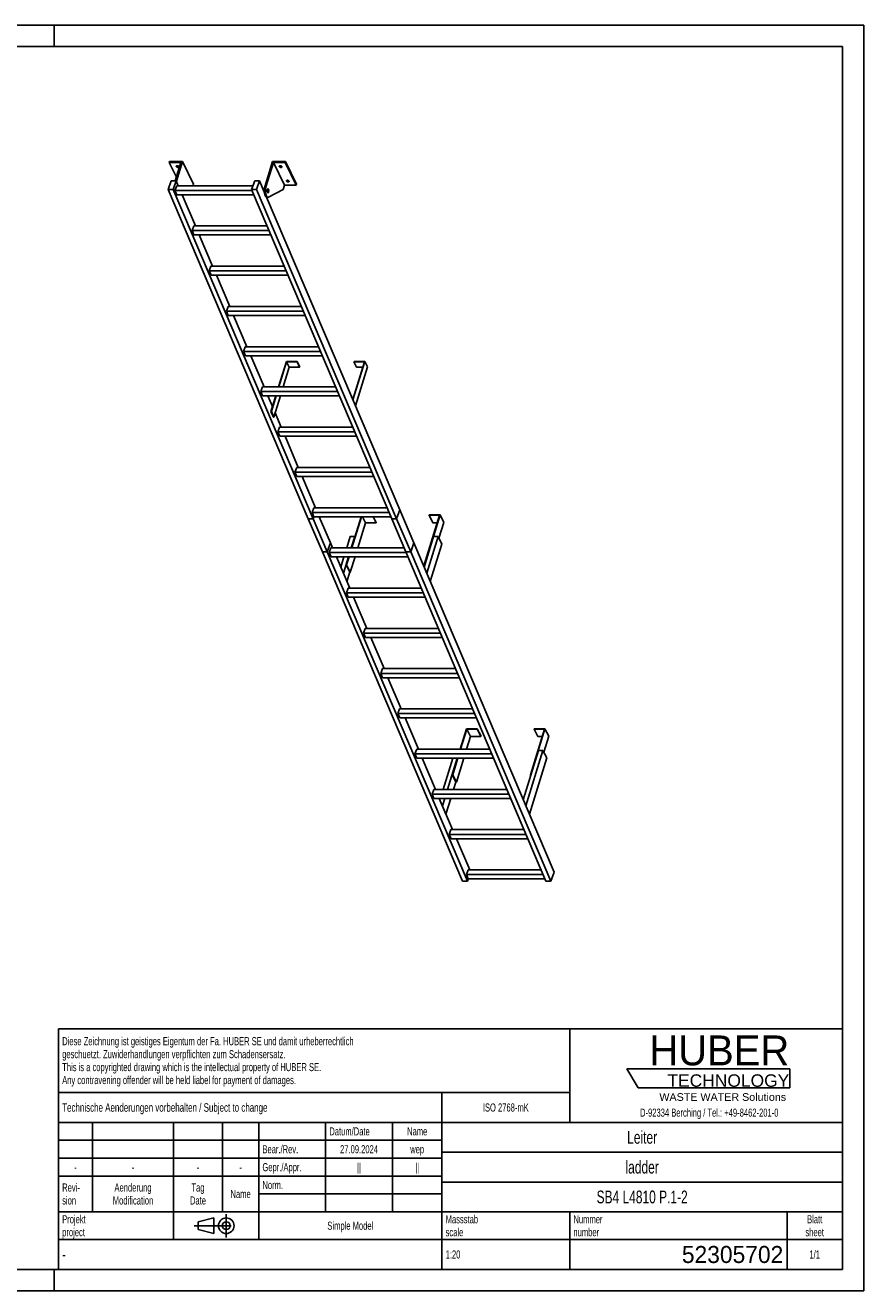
# Model space of a CAD drawing. Header units: millimetres. Extents: x 0 to 8400, y 0 to 5940.
# Tile 2 of 2: x 4464 to 8400, y 0 to 5940. Entities that reach past the tile are written whole.
import ezdxf

# ---------------------------------------------------------------- set-up
doc = ezdxf.new("R2010")
doc.units = ezdxf.units.MM
doc.header["$LTSCALE"] = 462
doc.linetypes.add('CENTER', pattern=[0.6, 0.375, -0.075, 0.075, -0.075])
doc.layers.get('0').update_dxf_attribs({"linetype": 'CONTINUOUS'})
for name, color, linetype in [('005_AXIS', 7, 'CONTINUOUS'), ('HUBER_Logo_BL1', 7, 'CONTINUOUS'), ('HUBER_Logo_BL2', 7, 'CONTINUOUS')]:
    doc.layers.add(name, color=color, linetype=linetype)
doc.styles.get("Standard").update_dxf_attribs({"font": 'txt', "width": 0.7})
doc.styles.add('TEXTSTYLE_2', font='txt')
doc.styles.add('TEXTSTYLE_3', font='arial.ttf')
doc.styles.add('TEXTSTYLE_5', font='txt', dxfattribs={"width": 0.8})
doc.styles.add('TEXTSTYLE_6', font='txt')

# ---------------------------------------------------------------- blocks, each defined once
blk = doc.blocks.new('HUBER_LOGO_BL1', base_point=(7675, 1007.5))
at = {"layer": 'HUBER_Logo_BL1', "color": 2, "linetype": 'Continuous', "attachment_point": 3, "line_spacing_factor": 0.78}
for s, insert, char_height, width, style in [('HUBER\\P\\fArial;\\H58.5;TECHNOLOGY ', (8050.7, 1198.2), 140.4, 775.343, 'TEXTSTYLE_2'), ('WASTE WATER Solutions', (8036, 927.2), 36, 594.067, 'TEXTSTYLE_3')]:
    blk.add_mtext(s, dxfattribs=dict(at, insert=insert, char_height=char_height, width=width, style=style))
at = {"layer": 'HUBER_Logo_BL1', "color": 2, "linetype": 'Continuous', "insert": (7675, 854.8), "char_height": 38, "width": 1621.786, "attachment_point": 2, "line_spacing_factor": 0.96}
blk.add_mtext('D-92334 Berching / Tel.: +49-8462-201-0', dxfattribs=at)
blk = doc.blocks.new('PROJEKTIONSMETHODE_1_BL3', base_point=(5360, 305))
at = {"color": 2, "linetype": 'CENTER'}
for p, q in [((5407.7, 360), (5407.7, 250)), ((5257.3, 305), (5462.7, 305))]:
    blk.add_line(p, q, dxfattribs=at)
at = {"color": 2, "linetype": 'Continuous'}
for p, q in [((5275.7, 323.3), (5349, 341.7)), ((5275.7, 286.7), (5275.7, 323.3)), ((5349, 268.3), (5349, 341.7)), ((5275.7, 286.7), (5349, 268.3))]:
    blk.add_line(p, q, dxfattribs=at)
for radius in [36.7, 18.3]:
    blk.add_circle((5407.7, 305), radius, dxfattribs=at)
blk = doc.blocks.new('*T17')
at = {"color": 3, "linetype": 'Continuous'}
for p, q in [((0, 0), (3680, 0)), ((0, 0), (0, -1130)), ((2400, 0), (2400, -440)), ((3680, 0), (3680, -1130)), ((0, -300), (2400, -300)), ((1800, -300), (1800, -1130)), ((0, -440), (3680, -440)), ((160, -440), (160, -860)), ((540, -440), (540, -990)), ((770, -440), (770, -860)), ((940, -440), (940, -990)), ((1254, -440), (1254, -860)), ((1568, -440), (1568, -860)), ((0, -524), (1800, -524)), ((1800, -580), (3680, -580)), ((0, -608), (1800, -608)), ((0, -692), (1800, -692)), ((1800, -720), (3680, -720)), ((940, -776), (1800, -776)), ((0, -860), (3680, -860)), ((2400, -860), (2400, -1130)), ((3420, -860), (3420, -1130)), ((0, -990), (3680, -990)), ((0, -1130), (3680, -1130))]:
    blk.add_line(p, q, dxfattribs=at)
at = {"color": 2, "linetype": 'Continuous', "line_spacing_factor": 0.96}
for s, insert, char_height, width, attachment_point in [('Diese Zeichnung ist geistiges Eigentum der Fa. HUBER SE und damit urheberrechtlich \\Pgeschuetzt. Zuwiderhandlungen verpflichten zum Schadensersatz.\\PThis is a copyrighted drawing which is the intellectual property of HUBER SE.\\PAny contravening offender will be held liabel for payment of damages.', (17.5, -39.8), 38, 4429.714, 1), ('Technische Aenderungen vorbehalten / Subject to change', (17.5, -350), 40, 3049.524, 1), ('ISO 2768-mK', (2100, -351), 38, 665.905, 2), ('Datum/Date', (1271.5, -463), 38, 584.476, 1), ('Name', (1684, -463), 38, 253.333, 2), ('Leiter', (2740, -480), 60, 480, 2), ('Bear./Rev.', (957.5, -547), 38, 544.667, 1), ('27.09.2024', (1411, -547), 38, 579.048, 2), ('wep', (1684, -547), 38, 199.048, 2), ('-', (80, -631), 38, 68.762, 2), ('-', (350, -631), 38, 68.762, 2), ('-', (655, -631), 38, 68.762, 2), ('-', (855, -631), 38, 68.762, 2), ('Gepr./Appr.', (957.5, -631), 38, 598.952, 1), ('||', (1411, -631), 38, 101.333, 2), ('||', (1684, -631), 38, 101.333, 2), ('ladder', (2740, -620), 60, 502.857, 2), ('Revi-\\Psion', (17.5, -726.6), 38, 276.857, 1), ('Aenderung\\PModification', (350, -726.6), 38, 606.19, 2), ('Tag\\PDate', (655, -726.6), 38, 235.238, 2), ('Name', (855, -757), 38, 253.333, 2), ('Norm. ', (957.5, -715), 38, 351.048, 1), ('SB4 L4810 P.1-2', (2740, -760), 60, 1334.286, 2), ('Projekt\\Pproject', (17.5, -875.6), 38, 367.333, 1), ('Massstab\\Pscale', (1817.5, -875.6), 38, 448.762, 1), ('Nummer\\Pnumber', (2417.5, -875.6), 38, 372.762, 1), ('Blatt\\Psheet', (3550, -875.6), 38, 275.048, 2), ('Simple Model', (1370, -906), 38, 656.857, 2), ('1:20', (1817.5, -1041), 38, 204.476, 1), ('1/1', (3550, -1041), 38, 159.238, 2)]:
    blk.add_mtext(s, dxfattribs=dict(at, insert=insert, char_height=char_height, width=width, attachment_point=attachment_point))
for s, insert, char_height, width, attachment_point, style in [('-', (17.5, -1035), 50, 36.667, 1, 'TEXTSTYLE_5'), ('52305702', (3402.5, -1020), 80, 1173.333, 3, 'TEXTSTYLE_6')]:
    blk.add_mtext(s, dxfattribs=dict(at, insert=insert, char_height=char_height, width=width, attachment_point=attachment_point, style=style))
blk = doc.blocks.new('HUBER_LOGO_BL2', base_point=(7670.4, 997))
at = {"layer": 'HUBER_Logo_BL2', "color": 5, "linetype": 'Continuous'}
for p, q in [((8052.9, 1042), (7287.9, 1042)), ((7287.9, 1042), (7341.9, 952)), ((8052.9, 1042), (8052.9, 952)), ((7341.9, 952), (8052.9, 952))]:
    blk.add_line(p, q, dxfattribs=at)

msp = doc.modelspace()

# ---------------------------------------------------------------- linework, layer by layer
at = {"color": 3, "linetype": 'Continuous'}
for p, q in [((8400, 5940), (0, 5940)), ((4600, 5940), (4600, 5840)), ((8400, 5940), (8400, 0)), ((4600, 0), (4600, 100)), ((8400, 0), (0, 0))]:
    msp.add_line(p, q, dxfattribs=at)
at = {"color": 5, "linetype": 'Continuous'}
for p, q in [((8300, 5840), (100, 5840)), ((8300, 100), (8300, 5840)), ((100, 100), (8300, 100))]:
    msp.add_line(p, q, dxfattribs=at)
at = {"color": 7, "linetype": 'Continuous'}
for p, q in [((5194.597, 5295.532), (5140.254, 5295.532)), ((5194.597, 5295.532), (5168.34, 5210.564)), ((5173.388, 5209.017), (5201.576, 5300.232)), ((5588.712, 5181.95), (5625.264, 5300.232)), ((5629.338, 5295.532), (5594.238, 5181.95)), ((5681.195, 5189.858), (5629.338, 5295.532)), ((5683.68, 5295.532), (5629.338, 5295.532)), ((5134.725, 5168.494), (5149.703, 5210.564)), ((5792.901, 3623.345), (5134.725, 5168.494)), ((5157.752, 5168.494), (5134.725, 5168.494)), ((5149.703, 5210.564), (5172.729, 5210.564)), ((5172.729, 5210.564), (5157.752, 5168.494)), ((5815.928, 3623.345), (5157.752, 5168.494)), ((5167.047, 5164.963), (5174.93, 5187.105)), ((5532.802, 5187.105), (5174.93, 5187.105)), ((5253.433, 5194.558), (5251.13, 5187.105)), ((5526.176, 5168.494), (5541.153, 5210.564)), ((6184.352, 3623.345), (5526.176, 5168.494)), ((5549.203, 5168.494), (5526.176, 5168.494)), ((5541.153, 5210.564), (5564.18, 5210.564)), ((5564.18, 5210.564), (5549.203, 5168.494)), ((6207.379, 3623.345), (5549.203, 5168.494)), ((5586.332, 5158.56), (5564.18, 5210.564)), ((5674.994, 5169.792), (5605.7, 5133.894)), ((5681.195, 5189.858), (5674.994, 5169.792)), ((5681.195, 5189.858), (5735.537, 5189.858)), ((5175.67, 5144.721), (5167.047, 5164.963)), ((5527.68, 5164.963), (5167.047, 5164.963)), ((5175.67, 5144.721), (5536.303, 5144.721)), ((6222.356, 3665.414), (5597.055, 5133.385)), ((5597.863, 5133.301), (5603.389, 5133.301)), ((5247.523, 4976.037), (5255.406, 4998.178)), ((5598.725, 4998.178), (5255.406, 4998.178)), ((5256.146, 4955.795), (5247.523, 4976.037)), ((5608.156, 4976.037), (5247.523, 4976.037)), ((5256.146, 4955.795), (5616.779, 4955.795)), ((5327.999, 4787.11), (5335.881, 4809.252)), ((5336.621, 4766.868), (5327.999, 4787.11)), ((5688.632, 4787.11), (5327.999, 4787.11)), ((5679.2, 4809.252), (5335.881, 4809.252)), ((5336.621, 4766.868), (5697.254, 4766.868)), ((5416.357, 4620.325), (5408.474, 4598.184)), ((5417.097, 4577.941), (5408.474, 4598.184)), ((5769.107, 4598.184), (5408.474, 4598.184)), ((5759.676, 4620.325), (5416.357, 4620.325)), ((5417.097, 4577.941), (5777.73, 4577.941)), ((5496.833, 4431.399), (5488.95, 4409.257)), ((5497.573, 4389.015), (5488.95, 4409.257)), ((5849.583, 4409.257), (5488.95, 4409.257)), ((5840.152, 4431.399), (5496.833, 4431.399)), ((5497.573, 4389.015), (5858.206, 4389.015)), ((5691.189, 4360.014), (5654.866, 4242.472)), ((5689.831, 4361.58), (5740.489, 4361.58)), ((5703.391, 4335.149), (5691.189, 4360.014)), ((5691.189, 4360.014), (5740.005, 4360.014)), ((5740.489, 4361.58), (5740.005, 4360.014)), ((5740.005, 4360.014), (5752.207, 4335.149)), ((5740.489, 4361.58), (5752.691, 4336.716)), ((5752.691, 4336.716), (5752.207, 4335.149)), ((6055.929, 4360.014), (6001.503, 4183.892)), ((6007.597, 4361.58), (6007.113, 4360.014)), ((6019.314, 4335.149), (6007.113, 4360.014)), ((6007.113, 4360.014), (6055.929, 4360.014)), ((6007.597, 4361.58), (6058.255, 4361.58)), ((5674.751, 4242.472), (5703.391, 4335.149)), ((5752.207, 4335.149), (5703.391, 4335.149)), ((6048.245, 4335.149), (6019.314, 4335.149)), ((5577.308, 4242.472), (5569.426, 4220.33)), ((5578.048, 4200.088), (5569.426, 4220.33)), ((5930.059, 4220.33), (5569.426, 4220.33)), ((5920.627, 4242.472), (5577.308, 4242.472)), ((5578.048, 4200.088), (5938.681, 4200.088)), ((5641.768, 4200.088), (5619.392, 4127.678)), ((5630.916, 4100.622), (5661.654, 4200.088)), ((5665.576, 4053.545), (5637.057, 4120.495)), ((5657.784, 4053.545), (5649.901, 4031.404)), ((6001.103, 4053.545), (5657.784, 4053.545)), ((5658.524, 4011.162), (5649.901, 4031.404)), ((6010.534, 4031.404), (5649.901, 4031.404)), ((5658.524, 4011.162), (6019.157, 4011.162)), ((5746.051, 3864.619), (5683.629, 4011.162)), ((5738.26, 3864.619), (5730.377, 3842.477)), ((6081.579, 3864.619), (5738.26, 3864.619)), ((5739, 3822.235), (5730.377, 3842.477)), ((6091.01, 3842.477), (5730.377, 3842.477)), ((5739, 3822.235), (6099.633, 3822.235)), ((5826.527, 3675.692), (5764.105, 3822.235)), ((5818.735, 3675.692), (5810.853, 3653.551)), ((5819.475, 3633.308), (5810.853, 3653.551)), ((6171.486, 3653.551), (5810.853, 3653.551)), ((5815.928, 3623.345), (5819.475, 3633.308)), ((5815.931, 3623.338), (5819.48, 3633.307)), ((6162.054, 3675.692), (5818.735, 3675.692)), ((5819.475, 3633.308), (6180.108, 3633.308)), ((5897.007, 3510.231), (5844.581, 3633.308)), ((6040.509, 3633.308), (5995.224, 3486.766)), ((5997.066, 3486.766), (6042.351, 3633.308)), ((6047.804, 3633.308), (6061.845, 3604.695)), ((6096.62, 3633.308), (6110.662, 3604.695)), ((6097.873, 3633.308), (6111.146, 3606.261)), ((6207.379, 3623.345), (6222.356, 3665.414)), ((6207.382, 3623.338), (6222.359, 3665.407)), ((6222.359, 3665.407), (6222.354, 3665.407)), ((6288.458, 3510.231), (6222.359, 3665.407)), ((6409.198, 3640.126), (6337.401, 3407.791)), ((6339.243, 3407.791), (6411.525, 3641.693)), ((6360.866, 3641.693), (6360.382, 3640.126)), ((6360.382, 3640.126), (6409.198, 3640.126)), ((6360.382, 3640.126), (6377.769, 3604.695)), ((6411.525, 3641.693), (6360.866, 3641.693)), ((6411.525, 3641.693), (6428.912, 3606.261)), ((5792.901, 3623.345), (5815.928, 3623.345)), ((5792.904, 3623.338), (5792.906, 3623.343)), ((5859.004, 3468.162), (5792.904, 3623.338)), ((5792.904, 3623.338), (5815.931, 3623.338)), ((5882.03, 3468.162), (5815.931, 3623.338)), ((6025.403, 3486.766), (6061.845, 3604.695)), ((6061.845, 3604.695), (6110.662, 3604.695)), ((6110.662, 3604.695), (6111.146, 3606.261)), ((6184.352, 3623.345), (6207.379, 3623.345)), ((6184.357, 3623.343), (6184.355, 3623.338)), ((6184.355, 3623.338), (6207.382, 3623.338)), ((6250.455, 3468.162), (6184.355, 3623.338)), ((6273.481, 3468.162), (6207.382, 3623.338)), ((6377.769, 3604.695), (6398.249, 3604.695)), ((6405.985, 3532.069), (6428.912, 3606.261)), ((5882.03, 3468.162), (5897.007, 3510.231)), ((5882.033, 3468.155), (5897.01, 3510.224)), ((5897.01, 3510.224), (5897.005, 3510.224)), ((5907.003, 3486.766), (5897.01, 3510.224)), ((6273.481, 3468.162), (6288.458, 3510.231)), ((6273.484, 3468.155), (6288.461, 3510.224)), ((6288.461, 3510.224), (6288.456, 3510.224)), ((6946.637, 1965.074), (6288.461, 3510.224)), ((6380.977, 3539.861), (6336.771, 3396.81)), ((6402.161, 3539.861), (6349.049, 3367.987)), ((6402.161, 3539.861), (6380.977, 3539.861)), ((6419.549, 3504.429), (6402.161, 3539.861)), ((5859.004, 3468.162), (5882.03, 3468.162)), ((5859.006, 3468.155), (5859.008, 3468.16)), ((5859.006, 3468.155), (5882.033, 3468.155)), ((6517.183, 1923.005), (5859.006, 3468.155)), ((6540.209, 1923.005), (5882.033, 3468.155)), ((5899.211, 3486.766), (5891.328, 3464.624)), ((6251.961, 3464.624), (5891.328, 3464.624)), ((5899.951, 3444.382), (5891.328, 3464.624)), ((6242.53, 3486.766), (5899.211, 3486.766)), ((6250.455, 3468.162), (6273.481, 3468.162)), ((6250.459, 3468.16), (6250.457, 3468.155)), ((6250.457, 3468.155), (6273.484, 3468.155)), ((6908.633, 1923.005), (6250.457, 3468.155)), ((6931.66, 1923.005), (6273.484, 3468.155)), ((6365.471, 3329.433), (6419.549, 3504.429)), ((5899.951, 3444.382), (6260.584, 3444.382)), ((5987.478, 3297.839), (5925.056, 3444.382)), ((5982.126, 3444.382), (5970.819, 3407.791)), ((5970.819, 3407.791), (5972.661, 3407.791)), ((5970.819, 3407.791), (5988.206, 3372.359)), ((5972.661, 3407.791), (5983.968, 3444.382)), ((5972.661, 3407.791), (5990.048, 3372.359)), ((5990.048, 3372.359), (6012.305, 3444.382)), ((6337.401, 3407.791), (6339.243, 3407.791)), ((6337.401, 3407.791), (6339.097, 3404.335)), ((6339.243, 3407.791), (6339.808, 3406.639)), ((5988.206, 3372.359), (5990.048, 3372.359)), ((5979.687, 3297.839), (5971.804, 3275.697)), ((6332.437, 3275.697), (5971.804, 3275.697)), ((5980.427, 3255.455), (5971.804, 3275.697)), ((6323.006, 3297.839), (5979.687, 3297.839)), ((5980.427, 3255.455), (6341.06, 3255.455)), ((6067.954, 3108.912), (6005.532, 3255.455)), ((6060.162, 3108.912), (6052.28, 3086.771)), ((6403.481, 3108.912), (6060.162, 3108.912)), ((6412.913, 3086.771), (6052.28, 3086.771)), ((6060.902, 3066.529), (6052.28, 3086.771)), ((6060.902, 3066.529), (6421.535, 3066.529)), ((6148.43, 2919.986), (6086.008, 3066.529)), ((6140.638, 2919.986), (6132.755, 2897.844)), ((6483.957, 2919.986), (6140.638, 2919.986)), ((6493.388, 2897.844), (6132.755, 2897.844)), ((6141.378, 2877.602), (6132.755, 2897.844)), ((6141.378, 2877.602), (6502.011, 2877.602)), ((6228.905, 2731.059), (6166.483, 2877.602)), ((6221.114, 2731.059), (6213.231, 2708.917)), ((6573.864, 2708.917), (6213.231, 2708.917)), ((6221.854, 2688.675), (6213.231, 2708.917)), ((6564.433, 2731.059), (6221.114, 2731.059)), ((6221.854, 2688.675), (6582.487, 2688.675)), ((6309.381, 2542.133), (6246.959, 2688.675)), ((6535.519, 2638.249), (6505.816, 2542.133)), ((6507.659, 2542.133), (6536.877, 2636.683)), ((6586.177, 2638.249), (6535.519, 2638.249)), ((6536.877, 2636.683), (6585.693, 2636.683)), ((6536.877, 2636.683), (6554.264, 2601.251)), ((6585.693, 2636.683), (6586.177, 2638.249)), ((6585.693, 2636.683), (6603.08, 2601.251)), ((6586.177, 2638.249), (6603.565, 2602.818)), ((6901.617, 2636.683), (6835.291, 2422.051)), ((6837.133, 2422.051), (6903.943, 2638.249)), ((6853.285, 2638.249), (6852.801, 2636.683)), ((6852.801, 2636.683), (6901.617, 2636.683)), ((6852.801, 2636.683), (6870.188, 2601.251)), ((6903.943, 2638.249), (6853.285, 2638.249)), ((6903.943, 2638.249), (6921.331, 2602.818)), ((6535.995, 2542.133), (6554.264, 2601.251)), ((6554.264, 2601.251), (6603.08, 2601.251)), ((6603.08, 2601.251), (6603.565, 2602.818)), ((6870.188, 2601.251), (6890.668, 2601.251)), ((6898.403, 2528.626), (6921.331, 2602.818)), ((6301.589, 2542.133), (6293.707, 2519.991)), ((6654.34, 2519.991), (6293.707, 2519.991)), ((6302.329, 2499.749), (6293.707, 2519.991)), ((6644.908, 2542.133), (6301.589, 2542.133)), ((6302.329, 2499.749), (6662.962, 2499.749)), ((6389.857, 2353.206), (6327.435, 2499.749)), ((6492.719, 2499.749), (6468.708, 2422.051)), ((6470.551, 2422.051), (6494.561, 2499.749)), ((6487.938, 2386.619), (6522.898, 2499.749)), ((6873.396, 2536.417), (6801.865, 2304.944)), ((6894.58, 2536.417), (6814.143, 2276.121)), ((6830.565, 2237.567), (6911.967, 2500.985)), ((6894.58, 2536.417), (6873.396, 2536.417)), ((6911.967, 2500.985), (6894.58, 2536.417)), ((6468.708, 2422.051), (6470.551, 2422.051)), ((6468.708, 2422.051), (6486.096, 2386.619)), ((6470.551, 2422.051), (6487.938, 2386.619)), ((6486.096, 2386.619), (6487.938, 2386.619)), ((6835.291, 2422.051), (6837.133, 2422.051)), ((6835.291, 2422.051), (6836.986, 2418.596)), ((6837.133, 2422.051), (6837.698, 2420.899)), ((6382.065, 2353.206), (6374.182, 2331.064)), ((6734.816, 2331.064), (6374.182, 2331.064)), ((6382.805, 2310.822), (6374.182, 2331.064)), ((6725.384, 2353.206), (6382.065, 2353.206)), ((6382.805, 2310.822), (6743.438, 2310.822)), ((6470.332, 2164.279), (6407.91, 2310.822)), ((6462.541, 2164.279), (6454.658, 2142.138)), ((6815.291, 2142.138), (6454.658, 2142.138)), ((6463.281, 2121.896), (6454.658, 2142.138)), ((6805.86, 2164.279), (6462.541, 2164.279)), ((6463.281, 2121.896), (6823.914, 2121.896)), ((6550.808, 1975.353), (6488.386, 2121.896)), ((6543.016, 1975.353), (6535.134, 1953.211)), ((6886.335, 1975.353), (6543.016, 1975.353)), ((6946.637, 1965.074), (6931.66, 1923.005)), ((6540.209, 1923.005), (6517.183, 1923.005)), ((6895.767, 1953.211), (6535.134, 1953.211)), ((6543.756, 1932.969), (6535.134, 1953.211)), ((6543.756, 1932.969), (6540.209, 1923.005)), ((6543.756, 1932.969), (6904.389, 1932.969)), ((6931.66, 1923.005), (6908.633, 1923.005))]:
    msp.add_line(p, q, dxfattribs=at)
at = {"color": 9, "linetype": 'Continuous'}
msp.add_line((5588.712, 5181.95), (5594.238, 5181.95), dxfattribs=at)
at = {"color": 7, "linetype": 'Continuous'}
for points, knots in [([(5588.712, 5181.95), (5587.982, 5179.589), (5586.867, 5174.499), (5586.101, 5166.541), (5586.192, 5158.333), (5587.136, 5150.504), (5588.623, 5144.532), (5590.236, 5140.449), (5591.539, 5137.961), (5592.968, 5135.954), (5594.506, 5134.463), (5596.142, 5133.523), (5597.31, 5133.301), (5597.863, 5133.301)], [0, 0, 0, 0, 0.13939916, 0.29280569, 0.45031518, 0.60153991, 0.73684016, 0.79611184, 0.84888332, 0.89492094, 0.93453063, 0.96882596, 1, 1, 1, 1]), ([(5594.238, 5181.95), (5593.509, 5179.589), (5592.394, 5174.499), (5591.627, 5166.541), (5591.719, 5158.333), (5592.662, 5150.504), (5594.15, 5144.532), (5595.762, 5140.449), (5597.066, 5137.961), (5598.494, 5135.954), (5600.032, 5134.463), (5601.669, 5133.523), (5602.837, 5133.301), (5603.389, 5133.301)], [0, 0, 0, 0, 0.13939916, 0.29280569, 0.45031518, 0.60153991, 0.73684016, 0.79611184, 0.84888332, 0.89492094, 0.93453063, 0.96882596, 1, 1, 1, 1]), ([(5603.389, 5133.301), (5603.583, 5133.301), (5604.383, 5133.352), (5605.162, 5133.615), (5605.7, 5133.894)], [0, 0, 0, 0, 0.24280271, 1, 1, 1, 1])]:
    msp.add_open_spline(points, degree=3, knots=knots, dxfattribs=at)
at = {"layer": '005_AXIS', "color": 7, "linetype": 'Continuous'}
for p, q in [((5141.707, 5300.232), (5140.254, 5295.532)), ((5140.254, 5295.532), (5173.599, 5227.583)), ((5201.576, 5300.232), (5141.707, 5300.232)), ((5253.433, 5194.558), (5201.576, 5300.232)), ((5685.133, 5300.232), (5625.264, 5300.232)), ((5685.133, 5300.232), (5683.68, 5295.532)), ((5735.537, 5189.858), (5683.68, 5295.532)), ((5736.99, 5194.558), (5685.133, 5300.232)), ((5182.722, 5187.105), (5172.729, 5210.564)), ((5586.556, 5170.801), (5581.117, 5170.801)), ((5603.389, 5170.801), (5601.286, 5170.801)), ((5736.99, 5194.558), (5735.537, 5189.858)), ((5263.197, 4998.178), (5200.775, 5144.721)), ((5603.389, 5155.801), (5601.286, 5155.801)), ((5343.673, 4809.252), (5281.251, 4955.795)), ((5424.149, 4620.325), (5361.727, 4766.868)), ((5504.624, 4431.399), (5442.202, 4577.941)), ((5585.1, 4242.472), (5522.678, 4389.015)), ((5689.831, 4361.58), (5653.024, 4242.472)), ((6058.255, 4361.58), (6002.571, 4181.386)), ((6014.096, 4154.331), (6070.457, 4336.716)), ((6070.457, 4336.716), (6058.255, 4361.58)), ((5624.465, 4150.057), (5603.154, 4200.088)), ((5639.926, 4200.088), (5617.55, 4127.678)), ((5617.55, 4127.678), (5629.074, 4100.622)), ((5617.55, 4127.678), (5619.392, 4127.678)), ((5619.392, 4127.678), (5630.916, 4100.622)), ((5629.074, 4100.622), (5630.916, 4100.622)), ((5989.526, 3539.861), (5973.118, 3486.766)), ((5989.526, 3539.861), (6010.71, 3539.861)), ((6010.71, 3539.861), (5994.303, 3486.766)), ((6011.276, 3538.709), (6010.71, 3539.861)), ((5960.021, 3444.382), (5945.32, 3396.81)), ((5981.205, 3444.382), (5957.598, 3367.987)), ((5974.02, 3329.433), (5987.641, 3373.51)), ((6470.613, 2499.749), (6425.328, 2353.206)), ((6491.798, 2499.749), (6446.513, 2353.206)), ((6474.849, 2353.206), (6485.531, 2387.771)), ((6412.231, 2310.822), (6410.414, 2304.944)), ((6433.415, 2310.822), (6422.692, 2276.121)), ((6439.114, 2237.567), (6461.752, 2310.822))]:
    msp.add_line(p, q, dxfattribs=at)
for points, knots in [([(5173.353, 5276.884), (5173.201, 5277.193), (5172.988, 5277.829), (5173.038, 5278.506), (5173.13, 5278.803)], [0, 0, 0, 0, 0.5259898, 1, 1, 1, 1]), ([(5173.13, 5278.803), (5173.254, 5279.204), (5173.81, 5279.996), (5175.187, 5280.696), (5176.943, 5280.987), (5178.933, 5280.861), (5180.962, 5280.333), (5182.828, 5279.457), (5184.343, 5278.322), (5185.087, 5277.372), (5185.327, 5276.884)], [0, 0, 0, 0, 0.08792798, 0.19150842, 0.31584215, 0.45699794, 0.60613596, 0.75253438, 0.88609216, 1, 1, 1, 1]), ([(5185.55, 5274.965), (5185.426, 5274.564), (5184.87, 5273.771), (5183.493, 5273.072), (5181.737, 5272.78), (5179.747, 5272.907), (5177.718, 5273.434), (5175.852, 5274.311), (5174.337, 5275.446), (5173.593, 5276.396), (5173.353, 5276.884)], [0, 0, 0, 0, 0.08792798, 0.19150842, 0.31584215, 0.45699794, 0.60613596, 0.75253438, 0.88609216, 1, 1, 1, 1]), ([(5184.722, 5277.792), (5183.955, 5277.575), (5182.231, 5277.448), (5179.662, 5277.929), (5177.269, 5278.982), (5175.917, 5280.06), (5175.407, 5280.672)], [0, 0, 0, 0, 0.23501097, 0.50003303, 0.76503684, 1, 1, 1, 1]), ([(5185.327, 5276.884), (5185.479, 5276.574), (5185.692, 5275.938), (5185.642, 5275.262), (5185.55, 5274.965)], [0, 0, 0, 0, 0.5259898, 1, 1, 1, 1]), ([(5656.91, 5276.884), (5656.758, 5277.193), (5656.545, 5277.829), (5656.595, 5278.506), (5656.687, 5278.803)], [0, 0, 0, 0, 0.5259898, 1, 1, 1, 1]), ([(5656.687, 5278.803), (5656.811, 5279.204), (5657.367, 5279.996), (5658.744, 5280.696), (5660.5, 5280.987), (5662.49, 5280.861), (5664.519, 5280.333), (5666.385, 5279.457), (5667.9, 5278.322), (5668.644, 5277.372), (5668.884, 5276.884)], [0, 0, 0, 0, 0.08792798, 0.19150842, 0.31584215, 0.45699794, 0.60613596, 0.75253438, 0.88609216, 1, 1, 1, 1]), ([(5669.107, 5274.965), (5668.983, 5274.564), (5668.427, 5273.771), (5667.05, 5273.072), (5665.294, 5272.78), (5663.304, 5272.907), (5661.275, 5273.434), (5659.409, 5274.311), (5657.894, 5275.446), (5657.15, 5276.396), (5656.91, 5276.884)], [0, 0, 0, 0, 0.08792798, 0.19150842, 0.31584215, 0.45699794, 0.60613596, 0.75253438, 0.88609216, 1, 1, 1, 1]), ([(5668.279, 5277.792), (5667.512, 5277.575), (5665.788, 5277.448), (5663.219, 5277.929), (5660.826, 5278.982), (5659.474, 5280.06), (5658.964, 5280.672)], [0, 0, 0, 0, 0.23501097, 0.50003303, 0.76503684, 1, 1, 1, 1]), ([(5668.884, 5276.884), (5669.036, 5276.574), (5669.249, 5275.938), (5669.199, 5275.262), (5669.107, 5274.965)], [0, 0, 0, 0, 0.5259898, 1, 1, 1, 1]), ([(5603.389, 5172.551), (5603.201, 5172.551), (5602.799, 5172.466), (5602.246, 5172.112), (5601.733, 5171.556), (5601.062, 5170.493), (5600.409, 5168.735), (5599.92, 5166.274), (5599.734, 5163.541), (5599.866, 5160.786), (5600.305, 5158.262), (5600.824, 5156.72), (5601.15, 5156.056)], [0, 0, 0, 0, 0.03139335, 0.06653603, 0.10789217, 0.15653915, 0.27536244, 0.41788485, 0.57383793, 0.73088447, 0.87653105, 1, 1, 1, 1]), ([(5603.389, 5170.801), (5603.237, 5170.801), (5602.911, 5170.732), (5602.462, 5170.445), (5602.046, 5169.995), (5601.502, 5169.132), (5600.972, 5167.707), (5600.577, 5165.711), (5600.425, 5163.496), (5600.533, 5161.262), (5600.888, 5159.216), (5601.309, 5157.965), (5601.574, 5157.426)], [0, 0, 0, 0, 0.03139335, 0.066536, 0.10789211, 0.15653911, 0.27536242, 0.41788483, 0.57383791, 0.73088448, 0.87653101, 1, 1, 1, 1]), ([(5605.628, 5170.547), (5605.482, 5170.845), (5605.179, 5171.378), (5604.632, 5172.029), (5604.036, 5172.448), (5603.594, 5172.551), (5603.389, 5172.551)], [0, 0, 0, 0, 0.31594771, 0.58208422, 0.80455749, 1, 1, 1, 1]), ([(5605.205, 5169.176), (5605.086, 5169.418), (5604.841, 5169.85), (5604.397, 5170.378), (5603.914, 5170.718), (5603.556, 5170.801), (5603.389, 5170.801)], [0, 0, 0, 0, 0.31594818, 0.58208432, 0.80455751, 1, 1, 1, 1]), ([(5603.389, 5154.051), (5603.578, 5154.051), (5603.98, 5154.137), (5604.533, 5154.491), (5605.046, 5155.046), (5605.716, 5156.11), (5606.37, 5157.868), (5606.858, 5160.329), (5607.045, 5163.062), (5606.912, 5165.816), (5606.474, 5168.34), (5605.955, 5169.882), (5605.628, 5170.547)], [0, 0, 0, 0, 0.03139335, 0.06653603, 0.10789217, 0.15653915, 0.27536244, 0.41788485, 0.57383793, 0.73088447, 0.87653105, 1, 1, 1, 1]), ([(5603.389, 5155.801), (5603.542, 5155.801), (5603.868, 5155.87), (5604.316, 5156.158), (5604.732, 5156.608), (5605.276, 5157.47), (5605.806, 5158.896), (5606.202, 5160.891), (5606.353, 5163.107), (5606.246, 5165.341), (5605.89, 5167.387), (5605.469, 5168.637), (5605.205, 5169.176)], [0, 0, 0, 0, 0.03139335, 0.066536, 0.10789211, 0.15653911, 0.27536242, 0.41788483, 0.57383791, 0.73088448, 0.87653101, 1, 1, 1, 1]), ([(5690.465, 5208.507), (5690.313, 5208.816), (5690.1, 5209.452), (5690.15, 5210.129), (5690.241, 5210.426)], [0, 0, 0, 0, 0.5259898, 1, 1, 1, 1]), ([(5690.241, 5210.426), (5690.365, 5210.827), (5690.922, 5211.619), (5692.299, 5212.318), (5694.055, 5212.61), (5696.045, 5212.483), (5698.073, 5211.956), (5699.939, 5211.08), (5701.455, 5209.945), (5702.199, 5208.995), (5702.439, 5208.507)], [0, 0, 0, 0, 0.08792798, 0.19150842, 0.31584215, 0.45699794, 0.60613596, 0.75253438, 0.88609216, 1, 1, 1, 1]), ([(5702.662, 5206.588), (5702.538, 5206.187), (5701.981, 5205.394), (5700.605, 5204.695), (5698.848, 5204.403), (5696.859, 5204.53), (5694.83, 5205.057), (5692.964, 5205.934), (5691.448, 5207.069), (5690.704, 5208.018), (5690.465, 5208.507)], [0, 0, 0, 0, 0.08792798, 0.19150842, 0.31584215, 0.45699794, 0.60613596, 0.75253438, 0.88609216, 1, 1, 1, 1]), ([(5701.833, 5209.415), (5701.067, 5209.198), (5699.343, 5209.071), (5696.773, 5209.552), (5694.381, 5210.605), (5693.029, 5211.683), (5692.519, 5212.295)], [0, 0, 0, 0, 0.23501097, 0.50003303, 0.76503684, 1, 1, 1, 1]), ([(5702.439, 5208.507), (5702.591, 5208.197), (5702.803, 5207.561), (5702.754, 5206.885), (5702.662, 5206.588)], [0, 0, 0, 0, 0.5259898, 1, 1, 1, 1]), ([(5601.15, 5156.056), (5601.296, 5155.758), (5601.599, 5155.225), (5602.146, 5154.574), (5602.743, 5154.154), (5603.184, 5154.051), (5603.389, 5154.051)], [0, 0, 0, 0, 0.31594771, 0.58208422, 0.80455749, 1, 1, 1, 1]), ([(5601.574, 5157.426), (5601.692, 5157.185), (5601.938, 5156.753), (5602.381, 5156.225), (5602.865, 5155.885), (5603.223, 5155.801), (5603.389, 5155.801)], [0, 0, 0, 0, 0.31594818, 0.58208432, 0.80455751, 1, 1, 1, 1])]:
    msp.add_open_spline(points, degree=3, knots=knots, dxfattribs=at)

# ---------------------------------------------------------------- block references
msp.add_blockref('*T17', (4620, 1230))
at = {"color": 2, "linetype": 'Continuous'}
msp.add_blockref('PROJEKTIONSMETHODE_1_BL3', (5360, 305), dxfattribs=at)
at = {"layer": 'HUBER_Logo_BL1'}
msp.add_blockref('HUBER_LOGO_BL1', (7674.994, 1007.484), dxfattribs=at)
at = {"layer": 'HUBER_Logo_BL2'}
msp.add_blockref('HUBER_LOGO_BL2', (7670.375, 996.993), dxfattribs=at)

doc.saveas('drawing.dxf')
